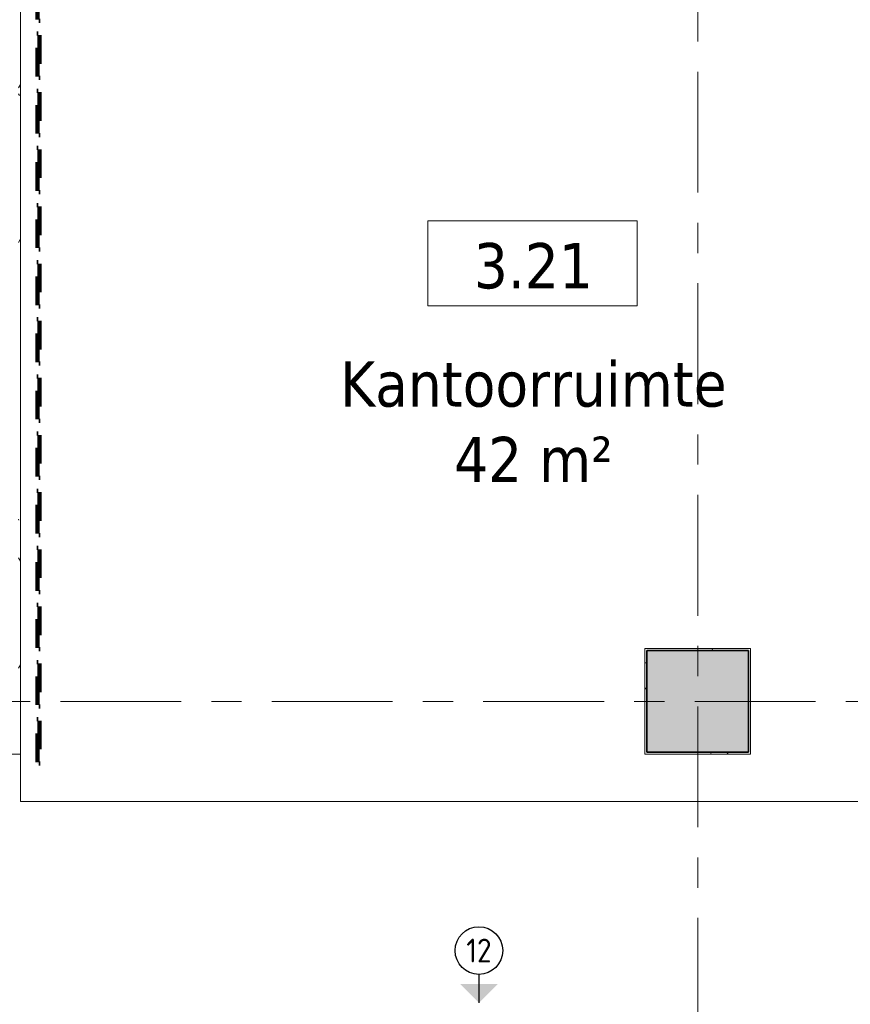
# Model space of a CAD drawing. Extents: x 3165 to 57695, y -7842 to 39081.
# Tile 60 of 248: x 22953 to 27319, y 28737 to 33909. Entities that reach past the tile are written whole.
import ezdxf
from ezdxf.enums import TextEntityAlignment as Align

# ---------------------------------------------------------------- set-up
doc = ezdxf.new("R2010")
doc.units = 0
doc.header["$LTSCALE"] = 50
doc.linetypes.add('Onderlegger 3e verdieping$0$brandscheiding 2', pattern=[6, 0, -1.5, 3, -1.5])
doc.linetypes.add('Onderlegger 3e verdieping$0$stramien', pattern=[22.225, 12.7, -3.175, 3.175, -3.175])
doc.layers.get('0').update_dxf_attribs({"linetype": 'CONTINUOUS'})
doc.layers.add('AS-L38--', color=7, linetype='CONTINUOUS')
doc.layers.add('AS-T38--_F-23--', color=7, linetype='CONTINUOUS')
for name, color, linetype, lineweight in [('Onderlegger 3e verdieping$0$A-AREA-IDEN', 8, 'CONTINUOUS', 18), ('Onderlegger 3e verdieping$0$A-FLOR-OTLN', 8, 'CONTINUOUS', 18), ('Onderlegger 3e verdieping$0$A-GENM', 8, 'CONTINUOUS', 18), ('Onderlegger 3e verdieping$0$A-WALL-PATT', 8, 'CONTINUOUS', 50), ('Onderlegger 3e verdieping$0$I-WALL', 8, 'CONTINUOUS', 25), ('Onderlegger 3e verdieping$0$S-COLS', 8, 'CONTINUOUS', 18), ('Onderlegger 3e verdieping$0$S-GRID', 8, 'CONTINUOUS', 18)]:
    doc.layers.add(name, color=color, linetype=linetype, lineweight=lineweight)
doc.styles.add('Onderlegger 3e verdieping$0$Tahoma_1', font='TAHOMA.TTF', dxfattribs={"height": 238.040123})
doc.styles.get("Standard").update_dxf_attribs({"font": 'isocp.shx'})

# ---------------------------------------------------------------- blocks, each defined once
blk = doc.blocks.new('Onderlegger 3e verdieping$0$42_KA leemstuc betonkolomafwerking - Type-V33-Plotview 3e Verdieping - schaal 1 op 100')
at = {"layer": 'Onderlegger 3e verdieping$0$A-GENM'}
h = blk.add_hatch(dxfattribs=at)
h.set_pattern_fill('FP_127', color=256, style=0, pattern_type=2)
h.set_pattern_definition([(0, (-26516.6, -30328.2), (406.4, 101.6), [33.528, -271.272, 33.528, -1896.872]), (0, (-26516.6, -30328.2), (406.4, 101.6), [-338.328, -271.272, 33.528, -576.072, -1016]), (0, (-26516.6, -30328.2), (406.4, 101.6), [-1219.2, 33.528, -271.272, 33.528, -677.672]), (0, (-26516.6, -30328.2), (406.4, 101.6), [-1557.528, -169.672, 33.528, -474.472]), (120, (-26364.2, -30277.4), (-291.18818, 301.15272), [33.528, -271.272, 33.528, -1896.872]), (120, (-26364.2, -30277.4), (-291.18818, 301.15272), [-338.328, -271.272, 33.528, -576.072, -1016]), (120, (-26364.2, -30277.4), (-291.18818, 301.15272), [-1219.2, 33.528, -271.272, 33.528, -677.672]), (120, (-26364.2, -30277.4), (-291.18818, 301.15272), [-1557.528, -169.672, 33.528, -474.472]), (240, (-26313.4, -30074.2), (-115.21182, -402.75272), [33.528, -271.272, 33.528, -1896.872]), (240, (-26313.4, -30074.2), (-115.21182, -402.75272), [-338.328, -271.272, 33.528, -576.072, -1016]), (240, (-26313.4, -30074.2), (-115.21182, -402.75272), [-1219.2, 33.528, -271.272, 33.528, -677.672]), (240, (-26313.4, -30074.2), (-115.21182, -402.75272), [-1557.528, -169.672, 33.528, -474.472])])
h.paths.add_polyline_path([(-277, -277), (277, -277), (277, 277), (-277, 277)], flags=0)
h.paths.add_polyline_path([(267, -267), (-267, -267), (-267, 267), (267, 267)], flags=0)
for p, q in [((277, 277), (-277, 277)), ((-277, 277), (-277, -277)), ((-267, 267), (267, 267)), ((-267, -267), (-267, 267)), ((267, 267), (267, -267)), ((277, -277), (277, 277)), ((-277, -277), (277, -277)), ((267, -267), (-267, -267))]:
    blk.add_line(p, q, dxfattribs=at)
blk = doc.blocks.new('Onderlegger 3e verdieping$0$00_KU ruimtetag groot - 00_KU ruimtetag groot-3653893-Plotview 3e Verdieping - schaal 1 op 100')
at = {"layer": 'Onderlegger 3e verdieping$0$A-AREA-IDEN'}
for p, q in [((5.5, 2.164), (-5.5, 2.164)), ((-5.5, 2.164), (-5.5, -2.302)), ((5.5, -2.302), (5.5, 2.164)), ((-5.5, -2.302), (5.5, -2.302))]:
    blk.add_line(p, q, dxfattribs=at)
blk = doc.blocks.new('Onderlegger 3e verdieping')
at = {"layer": 'Onderlegger 3e verdieping$0$A-WALL-PATT', "lineweight": 18}
h = blk.add_hatch(dxfattribs=at)
h.set_pattern_fill('FP_11', color=256, style=0, pattern_type=2)
h.set_pattern_definition([(0, (0, 0), (406.4, 101.6), [33.528, -271.272, 33.528, -271.272, -1625.6]), (0, (0, 0), (406.4, 101.6), [-609.6, 33.528, -576.072, 33.528, -271.272, -711.2]), (0, (0, 0), (406.4, 101.6), [-1524, 33.528, -169.672, 33.528, -474.472]), (120, (152.4, 50.8), (-291.18818, 301.15272), [33.528, -271.272, 33.528, -271.272, -1625.6]), (120, (152.4, 50.8), (-291.18818, 301.15272), [-609.6, 33.528, -576.072, 33.528, -271.272, -711.2]), (120, (152.4, 50.8), (-291.18818, 301.15272), [-1524, 33.528, -169.672, 33.528, -474.472]), (240, (203.2, 254), (-115.21182, -402.75272), [33.528, -271.272, 33.528, -271.272, -1625.6]), (240, (203.2, 254), (-115.21182, -402.75272), [-609.6, 33.528, -576.072, 33.528, -271.272, -711.2]), (240, (203.2, 254), (-115.21182, -402.75272), [-1524, 33.528, -169.672, 33.528, -474.472])])
h.paths.add_polyline_path([(22946.6, 30051.2), (22956.6, 30051.2), (22956.6, 36228.2), (22946.6, 36228.2), (22946.6, 30061.2)], flags=0)
at = {"layer": 'Onderlegger 3e verdieping$0$S-COLS', "lineweight": 5}
blk.add_hatch(color=256, dxfattribs=at).paths.add_polyline_path([(26783.6, 30061.2), (26783.6, 30595.2), (26249.6, 30595.2), (26249.6, 30061.2)], flags=0)
at = {"layer": 'Onderlegger 3e verdieping$0$A-FLOR-OTLN'}
for p, q in [((22956.6, 30051.2), (22956.6, 29801.2)), ((22956.6, 29801.2), (31729.6, 29801.2))]:
    blk.add_line(p, q, dxfattribs=at)
at = {"layer": 'Onderlegger 3e verdieping$0$A-GENM', "linetype": 'Onderlegger 3e verdieping$0$brandscheiding 2', "lineweight": 100}
for p, q in [((23046.6, 36236.2), (23046.6, 30001.2)), ((23056.6, 30001.2), (23056.6, 36236.2)), ((23046.6, 30001.2), (23056.6, 30001.2))]:
    blk.add_line(p, q, dxfattribs=at)
at = {"layer": 'Onderlegger 3e verdieping$0$I-WALL', "lineweight": 18}
for p, q in [((22956.6, 30051.2), (22956.6, 36088.2)), ((22741.6, 30051.2), (22956.6, 30051.2))]:
    blk.add_line(p, q, dxfattribs=at)
at = {"layer": 'Onderlegger 3e verdieping$0$S-COLS', "lineweight": 35}
for p, q in [((26783.6, 30595.2), (26249.6, 30595.2)), ((26249.6, 30595.2), (26249.6, 30061.2)), ((26783.6, 30061.2), (26783.6, 30595.2)), ((26249.6, 30061.2), (26783.6, 30061.2))]:
    blk.add_line(p, q, dxfattribs=at)
at = {"layer": 'Onderlegger 3e verdieping$0$S-GRID', "linetype": 'Onderlegger 3e verdieping$0$stramien'}
for p, q in [((26516.6, 38080.6), (26516.6, 16252.6)), ((3164.6, 30328.2), (56107.8, 30328.2))]:
    blk.add_line(p, q, dxfattribs=at)
at = {"layer": 'Onderlegger 3e verdieping$0$A-AREA-IDEN', "xscale": 99.99999999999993, "yscale": 99.99999999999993, "zscale": 99.99999999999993}
blk.add_blockref('Onderlegger 3e verdieping$0$00_KU ruimtetag groot - 00_KU ruimtetag groot-3653893-Plotview 3e Verdieping - schaal 1 op 100', (25648.6, 32636.3), dxfattribs=at)
at = {"layer": 'Onderlegger 3e verdieping$0$A-GENM'}
blk.add_blockref('Onderlegger 3e verdieping$0$42_KA leemstuc betonkolomafwerking - Type-V33-Plotview 3e Verdieping - schaal 1 op 100', (26516.6, 30328.2), dxfattribs=at)
at = {"layer": 'Onderlegger 3e verdieping$0$A-AREA-IDEN', "char_height": 238.04, "attachment_point": 2, "line_spacing_factor": 1.000232, "style": 'Onderlegger 3e verdieping$0$Tahoma_1'}
for s, insert, width in [('3.21', (25653.1, 32735.6), 768), ('Kantoorruimte\\P42 m²', (25653.1, 32114.4), 2475)]:
    blk.add_mtext(s, dxfattribs=dict(at, insert=insert, width=width))
blk = doc.blocks.new('WandNr2-_CTA01')
at = {"layer": 'AS-T38--_F-23--', "color": 0, "linetype": 'ByBlock'}
blk.add_line((0, -5), (0, -2), dxfattribs=at)
blk.add_circle((0, -7.5), 2.5, dxfattribs=at)
blk.add_solid([(0, -2), (2, -4), (-2, -4)], dxfattribs=at)
blk.add_attdef('WANDNR', text='', height=2.5, dxfattribs=at).set_placement((0, -7.5), align=Align.MIDDLE)

msp = doc.modelspace()

# ---------------------------------------------------------------- block references
msp.add_blockref('Onderlegger 3e verdieping', (0, 0))
at = {"layer": 'AS-L38--'}
ref = msp.add_blockref('WandNr2-_CTA01', (25366.8, 28644.2), dxfattribs=dict(at, xscale=50, yscale=50, zscale=50, rotation=180))
ref.add_attrib('WANDNR', '12', dxfattribs={"layer": 'AS-T38--_F-23--', "color": 0, "linetype": 'ByBlock', "height": 125}).set_placement((25366.8, 29019.2), align=Align.MIDDLE)

doc.saveas('drawing.dxf')
